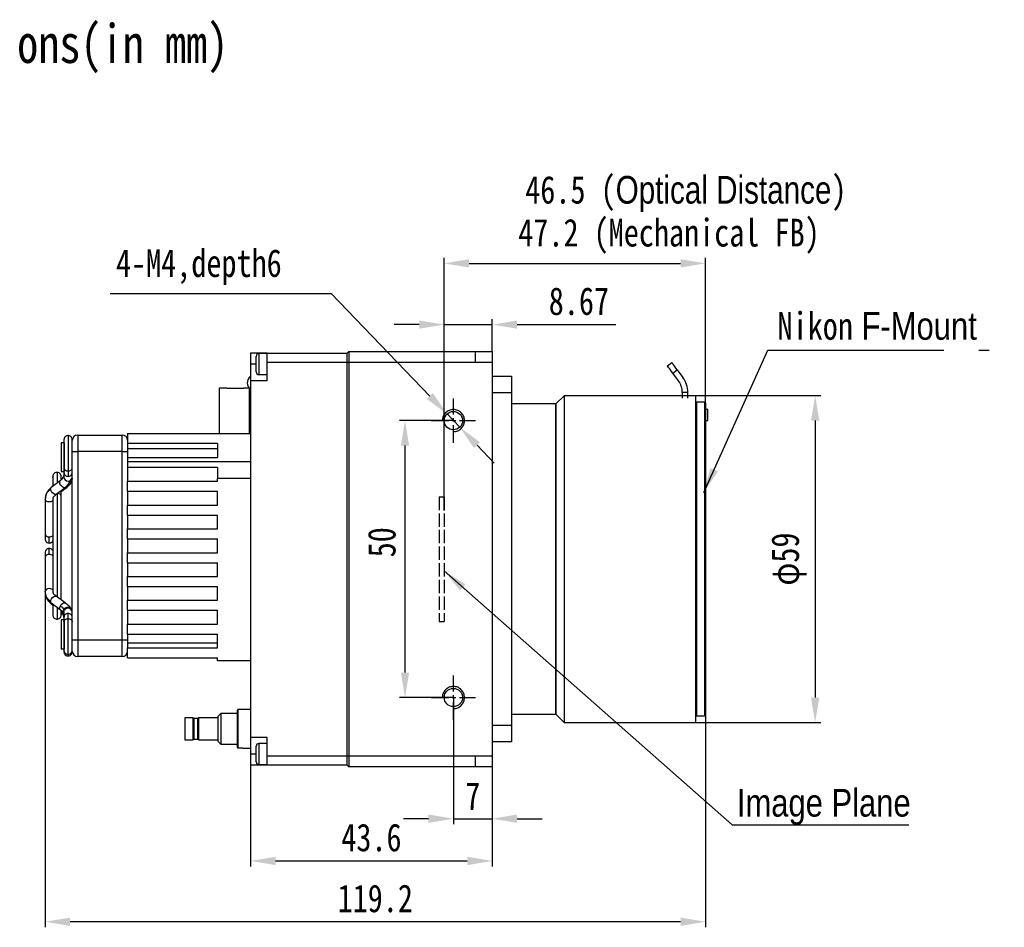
# Model space of a CAD drawing. Header units: millimetres. Extents: x 0 to 14833, y -2327 to 0.
# Tile 3 of 6: x 14562 to 14740, y -2164 to -2000. Entities that reach past the tile are written whole.
import ezdxf

# ---------------------------------------------------------------- set-up
doc = ezdxf.new("R2010")
doc.units = ezdxf.units.MM
for name, pattern in [('ACAD_ISO02W100', [15, 12, -3]), ('CENTER', [50.8, 31.75, -6.35, 6.35, -6.35]), ('CENTER2', [28.575, 19.05, -3.175, 3.175, -3.175])]:
    doc.linetypes.add(name, pattern=pattern)
doc.layers.get('0').update_dxf_attribs({"lineweight": 15})
for name, color, linetype, lineweight in [('粗实线', 7, 'Continuous', 50), ('细实线', 3, 'Continuous', 25), ('细点画线', 1, 'CENTER2', 25), ('细虚线', 2, 'ACAD_ISO02W100', 25)]:
    doc.layers.add(name, color=color, linetype=linetype, lineweight=lineweight)
doc.styles.add('iTek', font='txt', dxfattribs={"width": 0.8, "height": 5})
doc.dimstyles.new('iTek', dxfattribs={"dimscale": 0, "dimtxt": 5, "dimasz": 4.5, "dimexe": 1, "dimexo": 0, "dimgap": 1.5, "dimtad": 1, "dimtoh": 1, "dimdsep": 46, "dimtxsty": 'iTek', "dimcen": 4, "dimclrd": 256, "dimclre": 256, "dimclrt": 256, "dimazin": 2, "dimtfac": 1, "dimtmove": 0, "dimatfit": 3, "dimfxl": 1, "dimlwd": -1, "dimlwe": -1, "dimarcsym": 0})

# ---------------------------------------------------------------- blocks, each defined once
blk = doc.blocks.new('*D327')
at = {"layer": 'Defpoints', "color": 0, "linetype": 'CENTER'}
for p in [(14640.15, -2072.17), (14631.41, -2122.17), (14640.15, -2122.17)]:
    blk.add_point(p, dxfattribs=at)
at = {"layer": '细实线'}
for p, q in [((14640.15, -2072.17), (14630.41, -2072.17)), ((14631.41, -2076.67), (14631.41, -2117.67)), ((14640.15, -2122.17), (14630.41, -2122.17))]:
    blk.add_line(p, q, dxfattribs=at)
at = {"layer": '细实线', "linetype": 'CENTER'}
for points in [[(14630.66, -2076.67), (14632.16, -2076.67), (14631.41, -2072.17)], [(14630.66, -2117.67), (14632.16, -2117.67), (14631.41, -2122.17)]]:
    blk.add_solid(points, dxfattribs=at)
at = {"layer": '细实线', "linetype": 'CENTER', "insert": (14627.24, -2094.14), "char_height": 5, "attachment_point": 5, "rotation": 90, "style": 'iTek'}
blk.add_mtext('50', dxfattribs=at)
blk = doc.blocks.new('*D331')
at = {"layer": 'Defpoints', "color": 0, "linetype": 'CENTER'}
for p in [(14647.15, -2054.84), (14647.15, -2059.67), (14638.48, -2088.38)]:
    blk.add_point(p, dxfattribs=at)
at = {"layer": '细实线'}
for p, q in [((14638.48, -2088.38), (14638.48, -2053.84)), ((14647.15, -2059.67), (14647.15, -2053.84)), ((14633.98, -2054.84), (14629.48, -2054.84)), ((14638.48, -2054.84), (14647.15, -2054.84)), ((14651.65, -2054.84), (14669.44, -2054.84))]:
    blk.add_line(p, q, dxfattribs=at)
at = {"layer": '细实线', "linetype": 'CENTER'}
for points in [[(14633.98, -2054.09), (14633.98, -2055.59), (14638.48, -2054.84)], [(14651.65, -2054.09), (14651.65, -2055.59), (14647.15, -2054.84)]]:
    blk.add_solid(points, dxfattribs=at)
at = {"layer": '细实线', "linetype": 'CENTER', "insert": (14662.8, -2050.64), "char_height": 5, "attachment_point": 5, "style": 'iTek'}
blk.add_mtext('8.67', dxfattribs=at)
blk = doc.blocks.new('*D328')
at = {"layer": 'Defpoints', "color": 0, "linetype": 'CENTER'}
for p in [(14640.15, -2122.17), (14647.15, -2134.67), (14647.15, -2144.05)]:
    blk.add_point(p, dxfattribs=at)
at = {"layer": '细实线'}
for p, q in [((14640.15, -2122.17), (14640.15, -2145.05)), ((14647.15, -2134.67), (14647.15, -2145.05)), ((14635.65, -2144.05), (14631.15, -2144.05)), ((14640.15, -2144.05), (14647.15, -2144.05)), ((14651.65, -2144.05), (14656.15, -2144.05))]:
    blk.add_line(p, q, dxfattribs=at)
at = {"layer": '细实线', "linetype": 'CENTER'}
for points in [[(14635.65, -2143.3), (14635.65, -2144.8), (14640.15, -2144.05)], [(14651.65, -2143.3), (14651.65, -2144.8), (14647.15, -2144.05)]]:
    blk.add_solid(points, dxfattribs=at)
at = {"layer": '细实线', "linetype": 'CENTER', "insert": (14643.65, -2139.97), "char_height": 5, "attachment_point": 5, "style": 'iTek'}
blk.add_mtext('7', dxfattribs=at)
blk = doc.blocks.new('*D329')
at = {"layer": 'Defpoints', "color": 0, "linetype": 'CENTER'}
for p in [(14685.64, -2043.78), (14685.64, -2075.7), (14638.48, -2088.38)]:
    blk.add_point(p, dxfattribs=at)
at = {"layer": '细实线'}
for p, q in [((14638.48, -2088.38), (14638.48, -2042.78)), ((14685.64, -2075.7), (14685.64, -2042.78)), ((14642.98, -2043.78), (14681.14, -2043.78))]:
    blk.add_line(p, q, dxfattribs=at)
at = {"layer": '细实线', "linetype": 'CENTER'}
for points in [[(14642.98, -2043.03), (14642.98, -2044.53), (14638.48, -2043.78)], [(14681.14, -2043.03), (14681.14, -2044.53), (14685.64, -2043.78)]]:
    blk.add_solid(points, dxfattribs=at)
at = {"layer": '细实线', "linetype": 'CENTER', "insert": (14679.06, -2038.9), "char_height": 5, "attachment_point": 5, "style": 'iTek'}
blk.add_mtext('47.2 (Mechanical FB)', dxfattribs=at)
blk = doc.blocks.new('*D330')
at = {"layer": 'Defpoints', "color": 0, "linetype": 'CENTER'}
for p in [(14639.01, -2070.98), (14641.29, -2073.36)]:
    blk.add_point(p, dxfattribs=at)
at = {"layer": '细实线'}
for p, q in [((14578.22, -2049.23), (14618.09, -2049.23)), ((14618.09, -2049.23), (14635.89, -2067.74)), ((14641.29, -2073.36), (14639.01, -2070.98)), ((14644.41, -2076.61), (14647.53, -2079.85))]:
    blk.add_line(p, q, dxfattribs=at)
at = {"layer": '细实线', "linetype": 'CENTER'}
for points in [[(14636.43, -2067.22), (14635.35, -2068.26), (14639.01, -2070.98)], [(14644.95, -2076.09), (14643.87, -2077.13), (14641.29, -2073.36)]]:
    blk.add_solid(points, dxfattribs=at)
at = {"layer": '细实线', "linetype": 'CENTER', "insert": (14594.2, -2044.45), "char_height": 5, "attachment_point": 5, "style": 'iTek'}
blk.add_mtext('4-M4,depth6', dxfattribs=at)
blk = doc.blocks.new('*D332')
at = {"layer": 'Defpoints', "color": 0, "linetype": 'CENTER'}
for p in [(14679.21, -2067.67), (14680.1, -2126.67), (14705.44, -2126.67)]:
    blk.add_point(p, dxfattribs=at)
at = {"layer": '细实线'}
for p, q in [((14679.21, -2067.67), (14706.44, -2067.67)), ((14705.44, -2072.17), (14705.44, -2122.17)), ((14680.1, -2126.67), (14706.44, -2126.67))]:
    blk.add_line(p, q, dxfattribs=at)
at = {"layer": '细实线', "linetype": 'CENTER'}
for points in [[(14704.69, -2072.17), (14706.19, -2072.17), (14705.44, -2067.67)], [(14704.69, -2122.17), (14706.19, -2122.17), (14705.44, -2126.67)]]:
    blk.add_solid(points, dxfattribs=at)
at = {"layer": '细实线', "linetype": 'CENTER', "insert": (14700.7, -2097.17), "char_height": 5, "attachment_point": 5, "rotation": 90, "style": 'iTek'}
blk.add_mtext('φ59', dxfattribs=at)
blk = doc.blocks.new('*D333')
at = {"layer": 'Defpoints', "color": 0}
for p in [(14603.55, -2134.37), (14647.15, -2134.67), (14647.15, -2151.68)]:
    blk.add_point(p, dxfattribs=at)
at = {"layer": '细实线'}
for p, q in [((14603.55, -2134.37), (14603.55, -2152.68)), ((14647.15, -2134.67), (14647.15, -2152.68)), ((14608.05, -2151.68), (14642.65, -2151.68))]:
    blk.add_line(p, q, dxfattribs=at)
for points in [[(14608.05, -2150.93), (14608.05, -2152.43), (14603.55, -2151.68)], [(14642.65, -2150.93), (14642.65, -2152.43), (14647.15, -2151.68)]]:
    blk.add_solid(points, dxfattribs=at)
at = {"layer": '细实线', "insert": (14625.35, -2147.48), "char_height": 5, "attachment_point": 5, "style": 'iTek'}
blk.add_mtext('43.6', dxfattribs=at)
blk = doc.blocks.new('*D334')
at = {"layer": 'Defpoints', "color": 0}
for p in [(14566.45, -2100.77), (14685.64, -2125.3), (14566.45, -2162.66)]:
    blk.add_point(p, dxfattribs=at)
at = {"layer": '细实线'}
for p, q in [((14566.45, -2100.77), (14566.45, -2163.66)), ((14685.64, -2125.3), (14685.64, -2163.66)), ((14681.14, -2162.66), (14570.95, -2162.66))]:
    blk.add_line(p, q, dxfattribs=at)
for points in [[(14570.95, -2161.91), (14570.95, -2163.41), (14566.45, -2162.66)], [(14681.14, -2161.91), (14681.14, -2163.41), (14685.64, -2162.66)]]:
    blk.add_solid(points, dxfattribs=at)
at = {"layer": '细实线', "insert": (14626.04, -2158.47), "char_height": 5, "attachment_point": 5, "style": 'iTek'}
blk.add_mtext('119.2', dxfattribs=at)

msp = doc.modelspace()

# ---------------------------------------------------------------- linework, layer by layer
at = {"color": 7, "linetype": 'Continuous', "lineweight": 30}
msp.add_line((14686.06, -2072.174), (14686.06, -2070.174), dxfattribs=at)
for centre in [(14640.15, -2072.174), (14640.15, -2072.174), (14640.15, -2072.174), (14640.15, -2072.174), (14640.15, -2122.174), (14640.15, -2122.174), (14640.15, -2122.174), (14640.15, -2122.174)]:
    msp.add_circle(centre, 1.65, dxfattribs=at)
at = {"layer": '粗实线', "lineweight": 30}
for p, q in [((14621.25, -2059.674), (14620.95, -2059.974)), ((14621.25, -2059.674), (14621.25, -2061.674)), ((14621.25, -2059.674), (14644.15, -2059.674)), ((14644.15, -2061.674), (14644.15, -2059.674)), ((14644.15, -2059.674), (14647.15, -2059.674)), ((14647.15, -2059.674), (14647.15, -2061.674)), ((14606.55, -2059.974), (14603.55, -2059.974)), ((14603.55, -2059.974), (14603.55, -2061.974)), ((14604.55, -2063.374), (14604.55, -2060.574)), ((14606.55, -2060.074), (14605.05, -2060.074)), ((14605.05, -2060.074), (14605.05, -2063.874)), ((14606.55, -2059.974), (14620.95, -2059.974)), ((14606.55, -2061.674), (14606.55, -2059.974)), ((14620.95, -2061.674), (14620.95, -2059.974)), ((14603.55, -2061.974), (14603.55, -2064.974)), ((14604.55, -2061.974), (14603.55, -2061.974)), ((14606.55, -2064.974), (14606.55, -2061.674)), ((14620.95, -2061.674), (14606.55, -2061.674)), ((14620.95, -2132.674), (14620.95, -2061.674)), ((14621.25, -2061.674), (14620.95, -2061.674)), ((14621.25, -2061.674), (14621.25, -2132.674)), ((14644.15, -2061.674), (14621.25, -2061.674)), ((14647.15, -2061.674), (14644.15, -2061.674)), ((14647.15, -2061.674), (14647.15, -2132.674)), ((14678.769, -2062.287), (14679.574, -2061.694)), ((14679.743, -2063.608), (14680.548, -2063.015)), ((14680.548, -2063.015), (14681.583, -2064.419)), ((14603.55, -2064.974), (14603.55, -2129.374)), ((14606.55, -2064.974), (14603.55, -2064.974)), ((14605.05, -2063.874), (14606.55, -2063.874)), ((14647.15, -2064.174), (14650.62, -2064.174)), ((14650.62, -2064.174), (14650.62, -2067.174)), ((14680.778, -2065.013), (14679.743, -2063.608)), ((14599.25, -2066.309), (14597.85, -2066.309)), ((14597.85, -2066.309), (14597.85, -2074.524)), ((14599.25, -2066.373), (14599.25, -2066.309)), ((14602.35, -2066.373), (14599.25, -2066.373)), ((14603.277, -2066.309), (14602.35, -2066.309)), ((14602.35, -2066.309), (14602.35, -2066.373)), ((14603.35, -2074.524), (14603.35, -2066.394)), ((14650.62, -2067.174), (14647.15, -2067.174)), ((14650.62, -2067.174), (14650.62, -2127.174)), ((14660.14, -2067.674), (14658.64, -2069.174)), ((14681.46, -2067.674), (14660.14, -2067.674)), ((14660.14, -2067.674), (14660.14, -2097.174)), ((14682.46, -2067.089), (14681.46, -2067.089)), ((14681.46, -2067.089), (14681.46, -2067.674)), ((14682.46, -2067.674), (14681.46, -2067.674)), ((14681.46, -2067.674), (14681.46, -2068.098)), ((14682.46, -2067.674), (14682.46, -2067.089)), ((14683.85, -2067.674), (14682.46, -2067.674)), ((14682.46, -2068.098), (14682.46, -2067.674)), ((14683.85, -2067.674), (14683.85, -2097.174)), ((14658.64, -2069.174), (14650.62, -2069.174)), ((14658.64, -2069.174), (14658.64, -2125.174)), ((14658.64, -2097.174), (14658.64, -2069.174)), ((14684.05, -2068.849), (14683.85, -2069.049)), ((14685.44, -2068.849), (14684.05, -2068.849)), ((14684.05, -2068.849), (14684.05, -2125.499)), ((14685.64, -2069.049), (14685.44, -2068.849)), ((14685.44, -2068.849), (14685.44, -2125.499)), ((14685.64, -2069.049), (14685.64, -2125.299)), ((14686.06, -2070.174), (14685.64, -2070.174)), ((14686.06, -2072.174), (14686.06, -2070.174)), ((14685.64, -2072.174), (14686.06, -2072.174)), ((14569.85, -2075.624), (14569.85, -2080.723)), ((14570.6, -2074.874), (14570.6, -2081.25)), ((14571.35, -2075.774), (14571.35, -2075.624)), ((14572.35, -2074.774), (14572.35, -2077.774)), ((14572.35, -2074.774), (14580.35, -2074.774)), ((14580.35, -2077.774), (14580.35, -2074.774)), ((14581.35, -2074.524), (14581.35, -2076.324)), ((14581.35, -2074.524), (14603.55, -2074.524)), ((14569.85, -2076.174), (14569.35, -2076.174)), ((14569.35, -2076.174), (14569.35, -2081.374)), ((14569.9, -2076.174), (14569.9, -2081.374)), ((14571.35, -2077.774), (14571.35, -2075.774)), ((14581.35, -2076.324), (14581.35, -2077.774)), ((14597.55, -2076.324), (14581.35, -2076.324)), ((14597.55, -2077.274), (14581.35, -2077.274)), ((14597.55, -2076.324), (14597.55, -2078.824)), ((14571.35, -2077.774), (14572.35, -2077.774)), ((14571.35, -2109.685), (14571.35, -2077.774)), ((14572.35, -2077.774), (14572.35, -2111.774)), ((14580.35, -2077.774), (14572.35, -2077.774)), ((14580.35, -2111.774), (14580.35, -2077.774)), ((14580.35, -2077.774), (14581.35, -2077.774)), ((14581.35, -2077.774), (14581.35, -2078.824)), ((14581.35, -2078.824), (14597.55, -2078.824)), ((14581.35, -2078.824), (14581.35, -2079.624)), ((14581.35, -2079.624), (14581.35, -2080.624)), ((14603.55, -2079.624), (14581.35, -2079.624)), ((14581.35, -2080.624), (14581.35, -2083.124)), ((14597.55, -2080.624), (14581.35, -2080.624)), ((14597.55, -2080.624), (14597.55, -2082.624)), ((14568.6, -2081.524), (14568.6, -2083.487)), ((14569.35, -2081.374), (14569.9, -2081.374)), ((14569.35, -2082.862), (14569.35, -2082.274)), ((14569.85, -2081.514), (14569.85, -2082.371)), ((14569.9, -2081.374), (14569.931, -2081.343)), ((14571.35, -2082.757), (14571.35, -2082.772)), ((14597.55, -2083.124), (14597.55, -2082.624)), ((14603.55, -2082.624), (14597.55, -2082.624)), ((14569.171, -2083.052), (14567.557, -2084.281)), ((14568.465, -2085.474), (14570.08, -2084.245)), ((14569.35, -2084.999), (14570.074, -2084.457)), ((14570.08, -2084.245), (14570.044, -2084.267)), ((14570.114, -2084.212), (14570.08, -2084.245)), ((14581.35, -2084.924), (14581.35, -2083.124)), ((14581.35, -2083.124), (14597.55, -2083.124)), ((14566.513, -2086.073), (14566.45, -2086.342)), ((14566.45, -2086.342), (14566.45, -2092.633)), ((14567.85, -2086.194), (14567.85, -2103.179)), ((14568.317, -2085.632), (14568.466, -2085.474)), ((14568.6, -2085.372), (14568.6, -2103.989)), ((14569.35, -2085.853), (14569.35, -2084.801)), ((14569.35, -2104.55), (14569.35, -2085.853)), ((14581.35, -2084.924), (14581.35, -2087.424)), ((14581.35, -2084.924), (14597.55, -2084.924)), ((14597.55, -2087.424), (14597.55, -2084.924)), ((14581.35, -2089.224), (14581.35, -2087.424)), ((14581.35, -2087.424), (14597.55, -2087.424)), ((14581.35, -2089.224), (14581.35, -2091.724)), ((14581.35, -2089.224), (14597.55, -2089.224)), ((14597.55, -2091.724), (14597.55, -2089.224)), ((14581.35, -2093.524), (14581.35, -2091.724)), ((14581.35, -2091.724), (14597.55, -2091.724)), ((14566.45, -2092.633), (14566.45, -2092.673)), ((14567.2, -2094.282), (14567.2, -2093.158)), ((14567.2, -2096.34), (14567.2, -2095.267)), ((14581.35, -2093.524), (14581.35, -2096.024)), ((14581.35, -2093.524), (14597.55, -2093.524)), ((14597.55, -2096.024), (14597.55, -2093.524)), ((14566.45, -2096.875), (14566.45, -2103.049)), ((14581.35, -2097.824), (14581.35, -2096.024)), ((14581.35, -2096.024), (14597.55, -2096.024)), ((14581.35, -2097.824), (14581.35, -2100.324)), ((14581.35, -2097.824), (14597.55, -2097.824)), ((14597.55, -2100.324), (14597.55, -2097.824)), ((14658.64, -2125.174), (14658.64, -2097.174)), ((14660.14, -2097.174), (14660.14, -2126.674)), ((14683.85, -2097.174), (14683.85, -2126.674)), ((14581.35, -2102.124), (14581.35, -2100.324)), ((14581.35, -2100.324), (14597.55, -2100.324)), ((14581.35, -2102.124), (14581.35, -2104.624)), ((14581.35, -2102.124), (14597.55, -2102.124)), ((14597.55, -2104.624), (14597.55, -2102.124)), ((14566.45, -2103.049), (14566.45, -2103.206)), ((14566.513, -2103.312), (14566.45, -2103.049)), ((14566.45, -2103.206), (14566.463, -2103.304)), ((14566.45, -2103.206), (14566.472, -2103.356)), ((14568.461, -2103.885), (14568.308, -2103.726)), ((14570.074, -2105.091), (14568.46, -2103.885)), ((14567.557, -2105.267), (14567.85, -2105.491)), ((14567.562, -2105.086), (14569.176, -2106.293)), ((14567.85, -2105.28), (14567.85, -2107.274)), ((14568.6, -2105.862), (14568.6, -2108.024)), ((14581.35, -2106.424), (14581.35, -2104.624)), ((14581.35, -2104.624), (14597.55, -2104.624)), ((14569.781, -2107.46), (14569.85, -2108.026)), ((14569.85, -2106.776), (14569.85, -2107.717)), ((14569.938, -2106.434), (14569.869, -2106.251)), ((14581.35, -2106.424), (14581.35, -2108.924)), ((14581.35, -2106.424), (14597.55, -2106.424)), ((14597.55, -2108.924), (14597.55, -2106.424)), ((14569.9, -2108.174), (14569.35, -2108.174)), ((14569.35, -2108.174), (14569.35, -2113.374)), ((14569.85, -2108.48), (14569.85, -2113.622)), ((14569.9, -2108.174), (14569.9, -2113.374)), ((14570.6, -2114.372), (14570.6, -2107.946)), ((14581.35, -2110.724), (14581.35, -2108.924)), ((14581.35, -2108.924), (14597.55, -2108.924)), ((14571.35, -2111.56), (14571.35, -2109.685)), ((14581.35, -2110.724), (14581.35, -2111.774)), ((14581.35, -2110.724), (14597.55, -2110.724)), ((14597.55, -2113.224), (14597.55, -2110.724)), ((14571.35, -2111.774), (14571.35, -2111.56)), ((14571.35, -2113.774), (14571.35, -2111.774)), ((14571.35, -2111.774), (14572.35, -2111.774)), ((14572.35, -2111.774), (14580.35, -2111.774)), ((14572.35, -2111.774), (14572.35, -2114.774)), ((14580.35, -2114.774), (14580.35, -2111.774)), ((14580.35, -2111.774), (14581.35, -2111.774)), ((14581.35, -2111.774), (14581.35, -2113.224)), ((14581.35, -2112.274), (14597.55, -2112.274)), ((14569.35, -2113.374), (14569.85, -2113.374)), ((14569.85, -2113.622), (14569.85, -2113.924)), ((14570.6, -2114.367), (14570.6, -2114.674)), ((14580.35, -2114.774), (14572.35, -2114.774)), ((14581.35, -2115.024), (14581.35, -2113.224)), ((14581.35, -2113.224), (14597.55, -2113.224)), ((14581.35, -2115.024), (14597.55, -2115.024)), ((14597.55, -2115.524), (14597.55, -2115.024)), ((14603.55, -2115.524), (14597.55, -2115.524)), ((14598.15, -2125.074), (14597.65, -2125.574)), ((14601.15, -2125.074), (14598.15, -2125.074)), ((14598.15, -2125.074), (14598.15, -2130.574)), ((14601.15, -2124.461), (14601.25, -2124.36)), ((14601.15, -2131.187), (14601.15, -2124.461)), ((14601.25, -2124.36), (14601.25, -2131.288)), ((14602.15, -2124.36), (14601.25, -2124.36)), ((14603.55, -2124.324), (14602.15, -2124.324)), ((14602.15, -2124.36), (14602.15, -2124.324)), ((14650.62, -2125.174), (14658.64, -2125.174)), ((14658.64, -2125.174), (14660.14, -2126.674)), ((14683.85, -2125.299), (14684.05, -2125.499)), ((14685.44, -2125.499), (14685.64, -2125.299)), ((14593.15, -2125.824), (14591.65, -2125.824)), ((14591.65, -2125.824), (14591.65, -2129.824)), ((14593.15, -2129.824), (14593.15, -2125.824)), ((14594, -2125.974), (14593.3, -2125.974)), ((14593.3, -2125.974), (14593.3, -2127.824)), ((14594, -2127.824), (14594, -2125.974)), ((14597.65, -2125.824), (14594.15, -2125.824)), ((14594.15, -2125.824), (14594.15, -2129.824)), ((14597.65, -2125.574), (14597.65, -2130.074)), ((14647.15, -2127.174), (14650.62, -2127.174)), ((14650.62, -2127.174), (14650.62, -2130.174)), ((14660.14, -2126.674), (14683.85, -2126.674)), ((14684.05, -2125.499), (14685.44, -2125.499)), ((14593.3, -2127.824), (14593.3, -2129.674)), ((14594, -2129.674), (14594, -2127.824)), ((14591.65, -2129.824), (14593.15, -2129.824)), ((14593.3, -2129.674), (14594, -2129.674)), ((14594.15, -2129.824), (14597.65, -2129.824)), ((14597.65, -2130.074), (14598.15, -2130.574)), ((14598.15, -2130.574), (14601.15, -2130.574)), ((14606.55, -2129.374), (14603.55, -2129.374)), ((14603.55, -2129.374), (14603.55, -2132.374)), ((14606.55, -2130.474), (14605.05, -2130.474)), ((14605.05, -2130.474), (14605.05, -2132.374)), ((14606.55, -2132.674), (14606.55, -2129.374)), ((14650.62, -2130.174), (14647.15, -2130.174)), ((14601.25, -2131.288), (14601.15, -2131.187)), ((14602.15, -2131.288), (14601.25, -2131.288)), ((14602.15, -2131.324), (14602.15, -2131.288)), ((14602.15, -2131.324), (14603.55, -2131.324)), ((14603.55, -2132.374), (14603.55, -2134.374)), ((14604.55, -2132.374), (14603.55, -2132.374)), ((14604.55, -2132.374), (14604.55, -2130.974)), ((14604.55, -2133.774), (14604.55, -2132.374)), ((14605.05, -2132.374), (14605.05, -2134.274)), ((14606.55, -2134.374), (14603.55, -2134.374)), ((14605.05, -2134.274), (14606.55, -2134.274)), ((14606.55, -2132.674), (14620.95, -2132.674)), ((14606.55, -2134.374), (14606.55, -2132.674)), ((14620.95, -2134.374), (14606.55, -2134.374)), ((14620.95, -2132.674), (14621.25, -2132.674)), ((14620.95, -2134.374), (14620.95, -2132.674)), ((14620.95, -2134.374), (14621.25, -2134.674)), ((14621.25, -2132.674), (14644.15, -2132.674)), ((14621.25, -2132.674), (14621.25, -2134.674)), ((14644.15, -2132.674), (14647.15, -2132.674)), ((14644.15, -2134.674), (14644.15, -2132.674)), ((14647.15, -2132.674), (14647.15, -2134.674)), ((14644.15, -2134.674), (14621.25, -2134.674)), ((14647.15, -2134.674), (14644.15, -2134.674))]:
    msp.add_line(p, q, dxfattribs=at)
at = {"layer": '粗实线', "lineweight": 30, "flags": 128}
for points in [[(14679.743, -2063.608), (14679.517, -2063.301), (14679.308, -2063.018), (14679.124, -2062.769), (14678.974, -2062.564), (14678.862, -2062.412), (14678.793, -2062.319), (14678.769, -2062.287)], [(14680.548, -2063.015), (14680.322, -2062.708), (14680.113, -2062.425), (14679.929, -2062.176), (14679.779, -2061.971), (14679.667, -2061.819), (14679.598, -2061.725), (14679.574, -2061.694)], [(14571.32, -2082.571), (14571.346, -2082.702), (14571.35, -2082.757)], [(14567.464, -2084.512), (14567.505, -2084.339), (14567.557, -2084.281)], [(14568.465, -2085.474), (14568.398, -2085.508), (14568.22, -2085.503), (14568.011, -2085.403), (14567.802, -2085.223), (14567.624, -2084.99), (14567.505, -2084.741), (14567.464, -2084.512)], [(14570.044, -2084.267), (14569.877, -2084.283), (14569.671, -2084.203), (14569.459, -2084.038), (14569.272, -2083.814), (14569.139, -2083.564), (14569.08, -2083.328), (14569.104, -2083.14), (14569.171, -2083.052)], [(14567.85, -2086.604), (14567.73, -2086.714), (14567.487, -2086.827), (14567.2, -2086.867), (14566.913, -2086.827), (14566.67, -2086.714), (14566.507, -2086.543), (14566.45, -2086.342)], [(14567.85, -2102.782), (14567.73, -2102.67), (14567.487, -2102.554), (14567.2, -2102.513), (14566.913, -2102.554), (14566.67, -2102.67), (14566.507, -2102.844), (14566.45, -2103.049)], [(14567.464, -2104.845), (14567.505, -2104.613), (14567.624, -2104.361), (14567.802, -2104.128), (14568.011, -2103.95), (14568.22, -2103.854), (14568.398, -2103.853), (14568.46, -2103.885)], [(14567.562, -2105.086), (14567.505, -2105.022), (14567.464, -2104.845)], [(14569.172, -2106.29), (14569.139, -2106.257), (14569.08, -2106.095), (14569.104, -2105.872), (14569.207, -2105.621)], [(14569.207, -2105.621), (14569.374, -2105.381), (14569.579, -2105.189), (14569.792, -2105.073), (14569.978, -2105.051), (14570.073, -2105.09)], [(14569.35, -2106.538), (14569.374, -2106.535), (14569.437, -2106.519)], [(14569.85, -2106.776), (14569.853, -2106.705), (14569.938, -2106.434)]]:
    msp.add_lwpolyline(points, dxfattribs=at)
at = {"layer": '粗实线', "lineweight": 30}
for centre in [(14640.15, -2072.174), (14640.15, -2122.174)]:
    msp.add_circle(centre, 1.65, dxfattribs=at)
for centre, radius, start, end in [((14605.05, -2060.574), 0.5, 90, 180), ((14604.45, -2065.374), 1.5, 126.8699, 233.1301), ((14605.05, -2063.374), 0.5, 180, 270), ((14677.96, -2067.089), 3.5, 0, 36.38435), ((14677.96, -2067.089), 4.5, 0, 36.38435), ((14599.75, -2066.934), 0.6, 69.22209, 110.77791), ((14572.35, -2075.774), 1, 90, 180), ((14580.35, -2075.774), 1, 0, 90), ((14570.584, -2081.503), 0.734, 180.489, 271.22356), ((14570.586, -2082.357), 0.737, 181.08653, 271.0471), ((14570.618, -2081.505), 0.732, 268.5986, 359.28805), ((14570.613, -2082.357), 0.737, 268.95318, 358.91347), ((14568.183, -2081.873), 3.032, 307.84426, 338.15115), ((14569.862, -2084.225), 0.315, 312.55029, 11.16295), ((14567.104, -2092.497), 0.669, 191.77048, 278.21439), ((14567.241, -2092.326), 0.833, 267.15392, 316.93972), ((14567.108, -2097.004), 0.671, 82.11546, 168.91924), ((14567.24, -2097.165), 0.826, 42.38516, 92.76358), ((14567.714, -2105.003), 0.307, 239.16203, 292.39494), ((14570.586, -2107.727), 0.736, 88.93915, 179.6379), ((14570.598, -2106.796), 0.752, 1.49763, 151.28068), ((14570.615, -2107.726), 0.734, 0.61098, 91.21287), ((14572.35, -2113.774), 1, 180, 270), ((14580.35, -2113.774), 1, 270, 0), ((14593.3, -2125.824), 0.15, 180, 270), ((14594, -2125.824), 0.15, 270, 0), ((14593.3, -2129.824), 0.15, 90, 180), ((14594, -2129.824), 0.15, 0, 90), ((14605.05, -2130.974), 0.5, 90, 180), ((14605.05, -2133.774), 0.5, 180, 270)]:
    msp.add_arc(centre, radius, start, end, dxfattribs=at)
for points, knots in [([(14685.64, -2074.658), (14685.64, -2074.487), (14685.64, -2074.223), (14685.64, -2073.906), (14685.64, -2073.69), (14685.64, -2073.515), (14685.64, -2073.345), (14685.64, -2073.317), (14685.64, -2073.299)], [0, 0, 0, 0, 0.2394427, 0.3695952, 0.5000005, 0.6301522, 0.7605573, 1, 1, 1, 1]), ([(14570.675, -2074.878), (14570.574, -2074.879), (14570.364, -2074.883), (14570.082, -2075.051), (14569.886, -2075.315), (14569.862, -2075.524), (14569.85, -2075.624)], [0, 0, 0, 0, 0.2387692, 0.500001, 0.7612299, 1, 1, 1, 1]), ([(14571.35, -2075.624), (14571.338, -2075.524), (14571.314, -2075.315), (14571.118, -2075.051), (14570.836, -2074.883), (14570.625, -2074.879), (14570.525, -2074.878)], [0, 0, 0, 0, 0.2387698, 0.5000009, 0.7612305, 1, 1, 1, 1]), ([(14569.856, -2080.705), (14569.854, -2080.712), (14569.83, -2080.786), (14569.9, -2080.942), (14570.07, -2081.118), (14570.328, -2081.231), (14570.511, -2081.244), (14570.6, -2081.25)], [0, 0, 0, 0, 0.0242091, 0.271839, 0.5427587, 0.7792853, 1, 1, 1, 1]), ([(14569.85, -2080.725), (14569.85, -2080.901), (14569.85, -2081.252), (14569.85, -2081.427), (14569.85, -2081.514)], [0, 0, 0, 0, 0.49999961, 1, 1, 1, 1]), ([(14570.6, -2081.25), (14570.688, -2081.244), (14570.872, -2081.231), (14571.13, -2081.118), (14571.298, -2080.942), (14571.369, -2080.792), (14571.349, -2080.723), (14571.349, -2080.722)], [0, 0, 0, 0, 0.2254571, 0.4670633, 0.7438059, 0.996756, 1, 1, 1, 1]), ([(14568.675, -2081.528), (14568.574, -2081.529), (14568.364, -2081.532), (14568.082, -2081.704), (14567.887, -2081.955), (14567.807, -2082.637), (14567.867, -2082.166), (14567.845, -2082.507), (14567.851, -2082.722), (14567.85, -2083.102), (14567.85, -2083.538), (14567.85, -2083.893), (14567.85, -2084.058)], [0, 0, 0, 0, 0.0371211, 0.0777343, 0.1183471, 0.1554684, 0.2994741, 0.4434797, 0.5874853, 0.7314909, 0.8754966, 1, 1, 1, 1]), ([(14569.35, -2082.274), (14569.338, -2082.174), (14569.314, -2081.966), (14569.118, -2081.702), (14568.836, -2081.533), (14568.625, -2081.53), (14568.525, -2081.528)], [0, 0, 0, 0, 0.2387706, 0.50000113, 0.76123039, 1, 1, 1, 1]), ([(14569.85, -2081.523), (14569.841, -2081.681), (14569.823, -2082.001), (14569.675, -2082.436), (14569.45, -2082.814), (14569.24, -2082.996), (14569.137, -2083.085)], [0, 0, 0, 0, 0.24952523, 0.50329959, 0.75539426, 1, 1, 1, 1]), ([(14570.073, -2084.458), (14570.268, -2084.305), (14570.648, -2084.007), (14571.045, -2083.572), (14571.302, -2083.163), (14571.334, -2082.888), (14571.35, -2082.757)], [0, 0, 0, 0, 0.2752173, 0.538051, 0.7812859, 1, 1, 1, 1]), ([(14570.6, -2081.25), (14570.6, -2081.494), (14570.6, -2081.93), (14570.6, -2082.143), (14570.6, -2082.237)], [0, 0, 0, 0, 0.5599998, 1, 1, 1, 1]), ([(14567.556, -2084.281), (14567.302, -2084.514), (14566.901, -2084.881), (14566.572, -2085.527), (14566.502, -2085.901), (14566.466, -2086.094)], [0, 0, 0, 0, 0.4553796, 0.7188012, 1, 1, 1, 1]), ([(14567.464, -2084.512), (14567.298, -2084.656), (14566.963, -2084.947), (14566.601, -2085.477), (14566.543, -2085.87), (14566.513, -2086.073)], [0, 0, 0, 0, 0.3218553, 0.6494142, 1, 1, 1, 1]), ([(14570.114, -2084.212), (14570.292, -2084.049), (14570.652, -2083.719), (14570.964, -2083.257), (14571.055, -2082.963), (14571.069, -2082.919)], [0, 0, 0, 0, 0.45444343, 0.918707, 1, 1, 1, 1]), ([(14568.299, -2085.615), (14568.281, -2085.634), (14568.223, -2085.694), (14568.107, -2085.797), (14567.978, -2085.93), (14567.883, -2086.067), (14567.843, -2086.182), (14567.855, -2086.22), (14567.858, -2086.233)], [0, 0, 0, 0, 0.0857205, 0.2657348, 0.4651735, 0.6800352, 0.8993084, 1, 1, 1, 1]), ([(14569.345, -2085.869), (14569.347, -2085.863), (14569.369, -2085.789), (14569.299, -2085.631), (14569.129, -2085.452), (14568.872, -2085.337), (14568.688, -2085.324), (14568.6, -2085.317)], [0, 0, 0, 0, 0.02003904, 0.26872695, 0.54080749, 0.77834207, 1, 1, 1, 1]), ([(14566.45, -2092.633), (14566.45, -2092.757), (14566.45, -2093.012), (14566.45, -2093.292), (14566.45, -2093.489), (14566.45, -2093.517), (14566.45, -2093.532)], [0, 0, 0, 0, 0.2330319, 0.4800228, 0.7372821, 1, 1, 1, 1]), ([(14566.45, -2093.532), (14566.46, -2093.624), (14566.474, -2093.768), (14566.566, -2093.941), (14566.661, -2094.062), (14566.781, -2094.16), (14566.957, -2094.255), (14567.104, -2094.271), (14567.2, -2094.282)], [0, 0, 0, 0, 0.23559753, 0.36335162, 0.49457664, 0.62659328, 0.75662851, 1, 1, 1, 1]), ([(14567.2, -2095.267), (14567.104, -2095.277), (14566.957, -2095.293), (14566.781, -2095.389), (14566.661, -2095.487), (14566.566, -2095.607), (14566.474, -2095.781), (14566.46, -2095.924), (14566.45, -2096.017)], [0, 0, 0, 0, 0.2433715, 0.3734066, 0.5054234, 0.6366485, 0.7644025, 1, 1, 1, 1]), ([(14567.2, -2094.282), (14567.296, -2094.271), (14567.443, -2094.255), (14567.619, -2094.16), (14567.737, -2094.061), (14567.815, -2093.971), (14567.844, -2093.912), (14567.85, -2093.9)], [0, 0, 0, 0, 0.36197232, 0.55537438, 0.75172343, 0.94689214, 1, 1, 1, 1]), ([(14567.85, -2095.649), (14567.844, -2095.636), (14567.815, -2095.577), (14567.737, -2095.487), (14567.619, -2095.389), (14567.443, -2095.293), (14567.296, -2095.277), (14567.2, -2095.267)], [0, 0, 0, 0, 0.0531078, 0.2482766, 0.4446257, 0.6380277, 1, 1, 1, 1]), ([(14566.45, -2096.019), (14566.45, -2096.029), (14566.45, -2096.05), (14566.45, -2096.234), (14566.45, -2096.504), (14566.45, -2096.754), (14566.45, -2096.875)], [0, 0, 0, 0, 0.2537857, 0.5141614, 0.7641443, 1, 1, 1, 1]), ([(14685.64, -2097.174), (14685.64, -2097.003), (14685.64, -2096.74), (14685.64, -2096.423), (14685.64, -2096.207), (14685.64, -2096.031), (14685.64, -2095.862), (14685.64, -2095.834), (14685.64, -2095.816)], [0, 0, 0, 0, 0.2394429, 0.3695952, 0.4999997, 0.6301523, 0.7605566, 1, 1, 1, 1]), ([(14566.463, -2103.304), (14566.487, -2103.518), (14566.533, -2103.926), (14566.858, -2104.619), (14567.29, -2105.02), (14567.556, -2105.267)], [0, 0, 0, 0, 0.2976766, 0.5672731, 1, 1, 1, 1]), ([(14566.466, -2103.292), (14566.502, -2103.483), (14566.572, -2103.854), (14566.903, -2104.494), (14567.306, -2104.856), (14567.562, -2105.086)], [0, 0, 0, 0, 0.2814085, 0.5449343, 1, 1, 1, 1]), ([(14567.464, -2104.845), (14567.298, -2104.703), (14566.963, -2104.418), (14566.601, -2103.897), (14566.543, -2103.511), (14566.513, -2103.312)], [0, 0, 0, 0, 0.321731, 0.6491637, 1, 1, 1, 1]), ([(14567.855, -2103.135), (14567.854, -2103.138), (14567.843, -2103.159), (14567.858, -2103.24), (14567.919, -2103.363), (14568.037, -2103.505), (14568.177, -2103.631), (14568.258, -2103.712), (14568.29, -2103.744)], [0, 0, 0, 0, 0.033793, 0.2199228, 0.4239703, 0.6403755, 0.8595671, 1, 1, 1, 1]), ([(14569.869, -2106.251), (14569.798, -2106.159), (14569.658, -2105.976), (14569.357, -2105.739), (14569.207, -2105.621)], [0, 0, 0, 0, 0.4999999, 1, 1, 1, 1]), ([(14569.869, -2106.251), (14569.918, -2106.178), (14570.021, -2106.029), (14570.277, -2105.871), (14570.579, -2105.81), (14570.865, -2105.877), (14571.06, -2105.994), (14571.111, -2106.105), (14571.124, -2106.133)], [0, 0, 0, 0, 0.1684394, 0.3489439, 0.5556982, 0.7446749, 0.9336544, 1, 1, 1, 1]), ([(14571.138, -2106.126), (14571.016, -2105.964), (14570.775, -2105.646), (14570.305, -2105.274), (14570.073, -2105.09)], [0, 0, 0, 0, 0.5073652, 1, 1, 1, 1]), ([(14567.85, -2107.274), (14567.862, -2107.374), (14567.886, -2107.583), (14568.082, -2107.847), (14568.364, -2108.015), (14568.574, -2108.019), (14568.675, -2108.02)], [0, 0, 0, 0, 0.2387708, 0.4999992, 0.7612307, 1, 1, 1, 1]), ([(14568.525, -2108.02), (14568.625, -2108.019), (14568.836, -2108.016), (14569.118, -2107.844), (14569.313, -2107.591), (14569.403, -2106.827), (14569.329, -2107.404), (14569.356, -2106.932), (14569.35, -2106.707), (14569.35, -2106.522), (14569.35, -2106.499)], [0, 0, 0, 0, 0.0524211, 0.1097732, 0.1671256, 0.2195469, 0.4679247, 0.7163022, 0.96468, 1, 1, 1, 1]), ([(14569.177, -2106.293), (14569.346, -2106.426), (14569.679, -2106.686), (14569.811, -2106.855), (14569.877, -2106.937)], [0, 0, 0, 0, 0.5086654, 1, 1, 1, 1]), ([(14569.35, -2106.674), (14569.446, -2106.765), (14569.689, -2106.997), (14569.801, -2107.34), (14569.869, -2107.548)], [0, 0, 0, 0, 0.3949043, 1, 1, 1, 1]), ([(14569.35, -2106.692), (14569.415, -2106.755), (14569.623, -2106.954), (14569.717, -2107.255), (14569.781, -2107.46)], [0, 0, 0, 0, 0.3156193, 1, 1, 1, 1]), ([(14569.843, -2106.841), (14569.826, -2106.812), (14569.765, -2106.71), (14569.768, -2106.492), (14569.836, -2106.329), (14569.869, -2106.251)], [0, 0, 0, 0, 0.1665183, 0.5976688, 1, 1, 1, 1]), ([(14569.85, -2107.717), (14569.85, -2107.8), (14569.85, -2107.966), (14569.85, -2108.309), (14569.85, -2108.481)], [0, 0, 0, 0, 0.50000041, 1, 1, 1, 1]), ([(14570.6, -2107.946), (14570.6, -2107.707), (14570.6, -2107.281), (14570.6, -2107.08), (14570.6, -2106.991)], [0, 0, 0, 0, 0.5600012, 1, 1, 1, 1]), ([(14571.318, -2106.58), (14571.314, -2106.543), (14571.295, -2106.378), (14571.206, -2106.236), (14571.138, -2106.126)], [0, 0, 0, 0, 0.2268209, 1, 1, 1, 1]), ([(14569.853, -2108.491), (14569.852, -2108.488), (14569.83, -2108.415), (14569.901, -2108.26), (14570.07, -2108.081), (14570.328, -2107.966), (14570.511, -2107.952), (14570.6, -2107.946)], [0, 0, 0, 0, 0.01191966, 0.26266818, 0.53700065, 0.77650608, 1, 1, 1, 1]), ([(14570.6, -2107.946), (14570.688, -2107.952), (14570.872, -2107.966), (14571.129, -2108.081), (14571.299, -2108.26), (14571.369, -2108.417), (14571.347, -2108.491), (14571.346, -2108.496)], [0, 0, 0, 0, 0.2222814, 0.4604848, 0.7333308, 0.9827184, 1, 1, 1, 1]), ([(14569.85, -2113.622), (14569.862, -2113.722), (14569.886, -2113.931), (14570.082, -2114.195), (14570.364, -2114.364), (14570.574, -2114.367), (14570.675, -2114.369)], [0, 0, 0, 0, 0.2387702, 0.4999994, 0.7612306, 1, 1, 1, 1]), ([(14569.85, -2113.924), (14569.862, -2114.024), (14569.886, -2114.233), (14570.082, -2114.497), (14570.364, -2114.666), (14570.574, -2114.669), (14570.675, -2114.671)], [0, 0, 0, 0, 0.2387702, 0.4999994, 0.7612306, 1, 1, 1, 1]), ([(14570.525, -2114.369), (14570.625, -2114.367), (14570.836, -2114.364), (14571.118, -2114.195), (14571.314, -2113.931), (14571.338, -2113.722), (14571.35, -2113.622)], [0, 0, 0, 0, 0.23876972, 0.49999875, 0.76123001, 1, 1, 1, 1]), ([(14570.525, -2114.671), (14570.625, -2114.67), (14570.835, -2114.667), (14571.119, -2114.49), (14571.311, -2114.258), (14571.36, -2113.84), (14571.347, -2113.939), (14571.351, -2113.863), (14571.35, -2113.817), (14571.35, -2113.78), (14571.35, -2113.774)], [0, 0, 0, 0, 0.1351845, 0.2830847, 0.4309863, 0.5661709, 0.7017485, 0.8373261, 0.9729037, 1, 1, 1, 1]), ([(14685.64, -2119.691), (14685.64, -2119.52), (14685.64, -2119.256), (14685.64, -2118.94), (14685.64, -2118.724), (14685.64, -2118.548), (14685.64, -2118.379), (14685.64, -2118.351), (14685.64, -2118.332)], [0, 0, 0, 0, 0.2394427, 0.3695952, 0.4999999, 0.6301521, 0.7605573, 1, 1, 1, 1])]:
    msp.add_open_spline(points, degree=3, knots=knots, dxfattribs=at)
at = {"layer": '细实线', "linetype": 'CENTER'}
for centre in [(14640.15, -2072.174), (14640.15, -2122.174)]:
    msp.add_arc(centre, 2, 270, 180, dxfattribs=at)
at = {"layer": '细点画线', "linetype": 'CENTER', "ltscale": 0.1}
for p, q in [((14640.15, -2076.174), (14640.15, -2068.174)), ((14636.15, -2072.174), (14644.15, -2072.174)), ((14640.15, -2126.174), (14640.15, -2118.174)), ((14636.15, -2122.174), (14644.15, -2122.174))]:
    msp.add_line(p, q, dxfattribs=at)
at = {"layer": '细虚线', "ltscale": 0.2}
for p, q in [((14637.578, -2085.924), (14638.48, -2085.924)), ((14637.578, -2085.924), (14637.578, -2108.424)), ((14638.48, -2085.924), (14638.48, -2108.424)), ((14637.578, -2108.424), (14638.48, -2108.424))]:
    msp.add_line(p, q, dxfattribs=at)

# ---------------------------------------------------------------- texts
at = {"layer": '细实线', "color": 1, "linetype": 'CENTER', "attachment_point": 1, "style": 'iTek'}
for s, insert, char_height, width in [('{\\C0;TS65MCXP-31M/C Camera Mechanical Dimensions(in mm)}', (14409.03, -2000.595), 7, 245.97301), ('{\\C256;Nikon\\fArial|b0|i0|c134|p34; \\fArial|b0|i0|c0|p34;F-Mount}', (14698.653, -2052.58), 5, 49.62247), ('{\\fArial|b0|i0|c0|p34;Image Plane}', (14691.311, -2138.678), 5, 49.62247)]:
    msp.add_mtext(s, dxfattribs=dict(at, insert=insert, char_height=char_height, width=width))
at = {"layer": '细实线', "linetype": 'CENTER', "insert": (14653.109, -2027.992), "char_height": 5, "width": 110.81781, "attachment_point": 1, "style": 'iTek'}
msp.add_mtext('46.5 ({\\f@方正黑体简体|b0|i0|c134|p2;Optical Distance})', dxfattribs=at)

# ---------------------------------------------------------------- dimensions: what is measured, and where the dimension line sits
at = {"layer": '细实线', "color": 1, "linetype": 'CENTER'}
dim = msp.add_linear_dim(base=(14685.64, -2043.785), p1=(14638.48, -2088.378), p2=(14685.64, -2075.696), text='47.2 (Mechanical FB)', dimstyle='iTek', override={"dimscale": 1}, dxfattribs=at)
dim.commit()
dim.dimension.update_dxf_attribs({"geometry": '*D329', "text_midpoint": (14679.063, -2043.785), "dimtype": 160})
dim = msp.add_diameter_dim_2p(p1=(14641.293, -2073.364), p2=(14639.006, -2070.985), text='4-M4,depth6', dimstyle='iTek', override={"dimscale": 1, "dimtxt": 5}, dxfattribs=at)
dim.commit()
dim.dimension.update_dxf_attribs({"geometry": '*D330', "text_midpoint": (14594.204, -2049.225), "dimtype": 163})
for base, p1, p2, picture, middle in [((14647.15, -2054.837), (14638.48, -2088.378), (14647.15, -2059.674), '*D331', (14662.796, -2054.837)), ((14647.15, -2144.053), (14640.15, -2122.174), (14647.15, -2134.674), '*D328', (14643.65, -2144.053))]:
    dim = msp.add_linear_dim(base=base, p1=p1, p2=p2, dimstyle='iTek', override={"dimscale": 1}, dxfattribs=at)
    dim.commit()
    dim.dimension.update_dxf_attribs({"geometry": picture, "text_midpoint": middle, "dimtype": 160})
dim = msp.add_linear_dim(base=(14705.437, -2126.674), p1=(14679.213, -2067.674), p2=(14680.102, -2126.674), angle=90, text='φ<>', dimstyle='iTek', override={"dimscale": 1}, dxfattribs=at)
dim.commit()
dim.dimension.update_dxf_attribs({"geometry": '*D332', "text_midpoint": (14700.705, -2097.174)})
dim = msp.add_linear_dim(base=(14631.412, -2122.174), p1=(14640.15, -2072.174), p2=(14640.15, -2122.174), angle=90, dimstyle='iTek', override={"dimscale": 1}, dxfattribs=at)
dim.commit()
dim.dimension.update_dxf_attribs({"geometry": '*D327', "text_midpoint": (14631.412, -2094.144), "dimtype": 160})
at = {"layer": '细实线'}
dim = msp.add_linear_dim(base=(14566.45, -2162.664), p1=(14685.64, -2125.299), p2=(14566.45, -2100.773), text='119.2', dimstyle='iTek', override={"dimscale": 1}, dxfattribs=at)
dim.commit()
dim.dimension.update_dxf_attribs({"geometry": '*D334', "text_midpoint": (14626.045, -2158.474)})
dim = msp.add_linear_dim(base=(14647.15, -2151.676), p1=(14603.55, -2134.374), p2=(14647.15, -2134.674), dimstyle='iTek', override={"dimscale": 1}, dxfattribs=at)
dim.commit()
dim.dimension.update_dxf_attribs({"geometry": '*D333', "text_midpoint": (14625.35, -2147.479)})

# ---------------------------------------------------------------- leaders
at = {"layer": '细实线', "color": 1, "linetype": 'CENTER'}
msp.add_leader([(14685.34, -2085.157), (14696.902, -2059.427), (14736.87, -2059.427)], dimstyle='iTek', override={"dimscale": 1, "dimtad": 0}, dxfattribs=at)
at = {"layer": '细实线', "color": 1}
msp.add_leader([(14638.48, -2099.316), (14690.446, -2145.14), (14722.357, -2145.14)], dimstyle='iTek', override={"dimscale": 1, "dimtad": 0}, dxfattribs=at)

doc.saveas('drawing.dxf')
